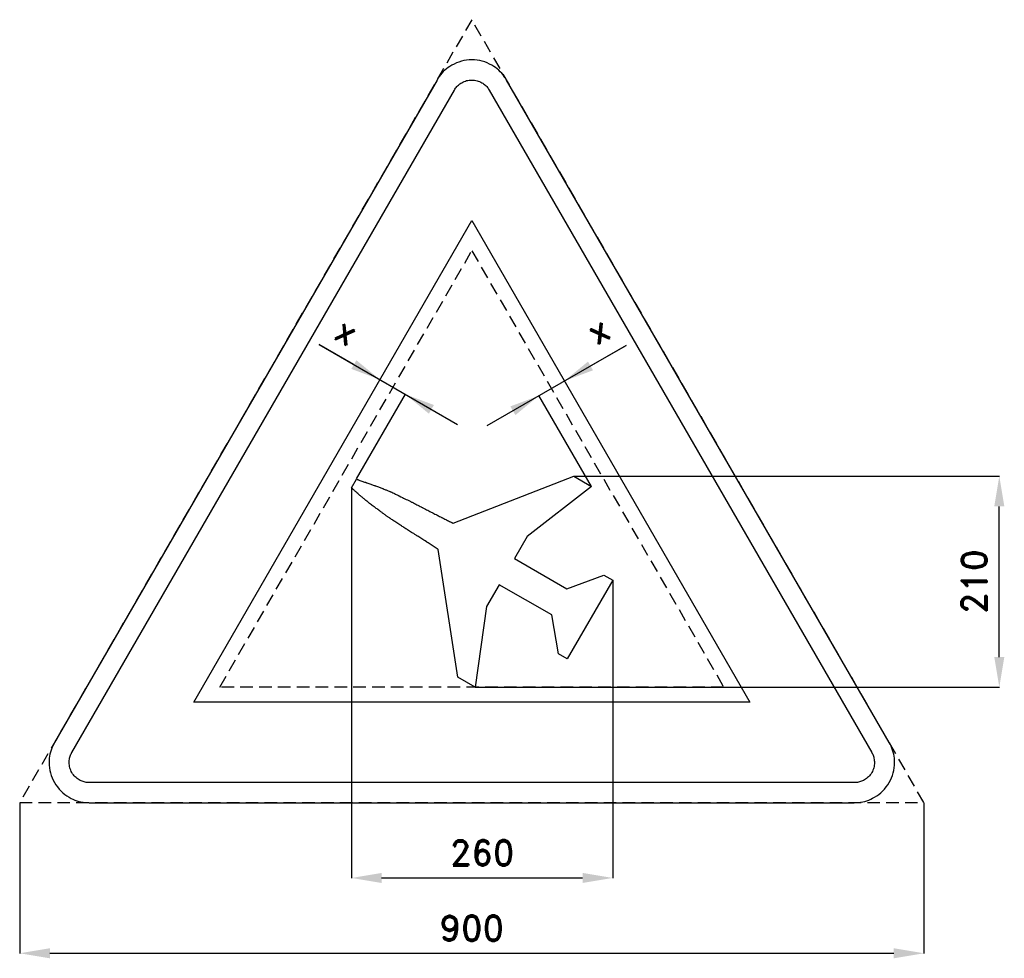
# Model space of a CAD drawing. Header units: millimetres. Extents: x -29 to 951, y -155 to 779.
import ezdxf

# ---------------------------------------------------------------- set-up
doc = ezdxf.new("R2010")
doc.units = ezdxf.units.MM
doc.header["$LTSCALE"] = 5
doc.linetypes.add('ČÁRKOVANÁX2', pattern=[1.5, 1, -0.5])
doc.layers.add('Kóty', color=2, linetype='Continuous')
doc.layers.add('Značka', color=7, linetype='Continuous')
doc.styles.get("Standard").update_dxf_attribs({"font": 'romand.shx', "height": 25})
doc.dimstyles.get("Standard").update_dxf_attribs({"dimtxt": 25, "dimasz": 30, "dimexe": 0.18, "dimexo": 0.0625, "dimgap": 12.5, "dimtad": 1, "dimdec": 0, "dimzin": 0, "dimdsep": 46, "dimtxsty": 'Standard', "dimcen": 0.09, "dimadec": 0, "dimazin": 0, "dimtfac": 1, "dimtdec": 0, "dimtofl": 0, "dimtmove": 0, "dimatfit": 3, "dimfxl": 1, "dimtolj": 1, "dimtzin": 0, "dimarcsym": 0})

# ---------------------------------------------------------------- blocks, each defined once
blk = doc.blocks.new('*D0')
at = {"layer": 'Defpoints', "color": 0, "transparency": 16777216}
for p in [(300.97, 313.53), (560.97, 221.53), (560.97, -74.94)]:
    blk.add_point(p, dxfattribs=at)
at = {"layer": 'Kóty', "color": 0, "lineweight": -2, "transparency": 16777216}
for p, q in [((300.97, 313.47), (300.97, -75.12)), ((560.97, 221.47), (560.97, -75.12)), ((330.97, -74.94), (530.97, -74.94))]:
    blk.add_line(p, q, dxfattribs=at)
at = {"layer": 'Kóty', "color": 0, "transparency": 16777216}
for points in [[(330.97, -69.94), (330.97, -79.94), (300.97, -74.94)], [(530.97, -69.94), (530.97, -79.94), (560.97, -74.94)]]:
    blk.add_solid(points, dxfattribs=at)
at = {"layer": 'Kóty', "color": 0, "transparency": 16777216, "insert": (430.97, -49.94), "char_height": 25, "attachment_point": 5}
blk.add_mtext('\\A1;260', dxfattribs=at)
blk = doc.blocks.new('*D1')
at = {"layer": 'Defpoints', "color": 0, "transparency": 16777216}
for p in [(-29.28, 0.06), (870.72, 0.06), (870.72, -149.94)]:
    blk.add_point(p, dxfattribs=at)
at = {"layer": 'Kóty', "color": 0, "lineweight": -2, "transparency": 16777216}
for p, q in [((-29.28, 0), (-29.28, -150.12)), ((870.72, 0), (870.72, -150.12)), ((0.72, -149.94), (840.72, -149.94))]:
    blk.add_line(p, q, dxfattribs=at)
at = {"layer": 'Kóty', "color": 0, "transparency": 16777216}
for points in [[(0.72, -144.94), (0.72, -154.94), (-29.28, -149.94)], [(840.72, -144.94), (840.72, -154.94), (870.72, -149.94)]]:
    blk.add_solid(points, dxfattribs=at)
at = {"layer": 'Kóty', "color": 0, "transparency": 16777216, "insert": (420.72, -124.94), "char_height": 25, "attachment_point": 5}
blk.add_mtext('\\A1;900', dxfattribs=at)
blk = doc.blocks.new('*D2')
at = {"layer": 'Defpoints', "color": 0, "transparency": 16777216}
for p in [(522.33, 325), (945.72, 325), (424.06, 115)]:
    blk.add_point(p, dxfattribs=at)
at = {"layer": 'Kóty', "color": 0, "lineweight": -2, "transparency": 16777216}
for p, q in [((522.39, 325), (945.9, 325)), ((945.72, 145), (945.72, 295)), ((424.12, 115), (945.9, 115))]:
    blk.add_line(p, q, dxfattribs=at)
at = {"layer": 'Kóty', "color": 0, "transparency": 16777216}
for points in [[(940.72, 295), (950.72, 295), (945.72, 325)], [(940.72, 145), (950.72, 145), (945.72, 115)]]:
    blk.add_solid(points, dxfattribs=at)
at = {"layer": 'Kóty', "color": 0, "transparency": 16777216, "insert": (920.72, 220), "char_height": 25, "attachment_point": 5, "rotation": 90}
blk.add_mtext('\\A1;210', dxfattribs=at)

msp = doc.modelspace()

# ---------------------------------------------------------------- linework, layer by layer
at = {"layer": 'Kóty'}
for p, q in [((268.76, 456.09), (406.5, 376.56)), ((303.34, 436.12), (268.76, 456.09)), ((574.26, 455.22), (435.6, 375.17)), ((538.86, 434.79), (574.26, 455.22)), ((305.9, 322.31), (354.63, 406.72)), ((539.7, 314.86), (487.47, 405.32))]:
    msp.add_line(p, q, dxfattribs=at)
for points in [[(305.84, 440.45), (300.84, 431.79), (329.32, 421.12)], [(536.36, 439.12), (541.36, 430.46), (512.88, 419.79)], [(383.02, 395.89), (378.02, 387.23), (354.54, 406.56)], [(459.08, 394.5), (464.08, 385.84), (487.56, 405.17)]]:
    msp.add_solid(points, dxfattribs=at)
at = {"layer": 'Značka', "color": 6, "linetype": 'ČÁRKOVANÁX2', "ltscale": 2.5}
for points in [[(870.72, 0.06), (420.72, 779.48), (-29.28, 0.06)], [(169.9, 115), (420.72, 549.42), (671.53, 115)]]:
    msp.add_lwpolyline(points, close=True, dxfattribs=at)
at = {"layer": 'Značka', "color": 5}
msp.add_lwpolyline([(836.08, 60), (455.36, 719.42), (454.24, 721.19, 0.010748), (453.08, 722.93, 0.055773), (447.54, 729.17, 0.055979), (440.72, 734.06, 0.069561), (431.09, 738.14, 0.069791), (420.72, 739.42, 0.069502), (410.36, 738.12, 0.067732), (400.72, 734.06, 0.055944), (393.86, 729.2, 0.061133), (388.36, 722.93, 0.012257), (387.19, 721.2), (386.08, 719.42), (5.36, 60, 0.003576), (4.38, 58.15, 0.010722), (3.46, 56.27, 0.055711), (0.83, 48.35, 0.055985), (0, 40, 0.069591), (1.29, 29.62, 0.069767), (5.36, 20, 0.069481), (11.67, 11.68, 0.067775), (20, 5.36, 0.055964), (27.65, 1.85, 0.061097), (35.82, 0.22, 0.01224), (37.91, 0.07, 0.004081), (40, 0), (801.43, 0, 0.003581), (803.53, 0.08, 0.010743), (805.62, 0.22, 0.055797), (813.79, 1.9, 0.055991), (821.43, 5.36, 0.069582), (829.78, 11.66, 0.069787), (836.08, 20, 0.069497), (840.13, 29.62, 0.067792), (841.43, 40, 0.055928), (840.65, 48.37, 0.060939), (837.98, 56.27), (837.06, 58.15), (836.08, 60)], format="xyb", dxfattribs=at)
at = {"layer": 'Značka', "color": 1}
msp.add_lwpolyline([(801.43, 20), (40, 20, -0.003586), (38.95, 20.04, -0.010756), (37.91, 20.11, -0.05582), (33.82, 20.95, -0.05597), (30, 22.68, -0.06955), (25.83, 25.83, -0.069786), (22.68, 30, -0.069503), (20.65, 34.81, -0.067814), (20, 40, -0.055933), (20.39, 44.19, -0.060881), (21.73, 48.13, -0.012187), (22.19, 49.07, -0.00406), (22.68, 50), (403.4, 709.42), (403.95, 710.31), (404.54, 711.18, -0.055851), (407.31, 714.3, -0.05603), (410.72, 716.74, -0.069574), (415.53, 718.78, -0.069723), (420.72, 719.42, -0.069439), (425.9, 718.77, -0.067755), (430.72, 716.74, -0.055971), (434.15, 714.31, -0.061159), (436.9, 711.18), (437.48, 710.31), (438.04, 709.42), (818.76, 50), (819.24, 49.07), (819.71, 48.13, -0.055637), (821.02, 44.18, -0.055928), (821.43, 40, -0.069571), (820.79, 34.81, -0.069825), (818.76, 30, -0.069532), (815.6, 25.84, -0.067733), (811.43, 22.68, -0.055923), (807.61, 20.93, -0.061121), (803.53, 20.11, -0.012253), (802.48, 20.04, -0.004086), (801.43, 20)], format="xyb", dxfattribs=at)
msp.add_lwpolyline([(143.92, 100), (420.72, 579.42), (697.51, 100), (143.92, 100)], dxfattribs=at)
at = {"layer": 'Značka', "color": 5}
msp.add_lwpolyline([(515.68, 143.29), (506.97, 148.13), (500.32, 186.87), (447.86, 216.94), (435.32, 195.28), (424.06, 115), (406.66, 124.94), (387.21, 252.11), (387.19, 252.13), (387.17, 252.14), (387.02, 252.24), (386.87, 252.34), (386.73, 252.43), (386.59, 252.53), (386.45, 252.62), (386.31, 252.72), (386.17, 252.81), (386.02, 252.9), (385.97, 252.94), (385.91, 252.98), (385.88, 253), (385.84, 253.03), (385.82, 253.04), (385.8, 253.05), (385.65, 253.16), (385.49, 253.26), (385.19, 253.46), (384.88, 253.67), (384.11, 254.17), (383.34, 254.68), (382.32, 255.35), (381.29, 256.02), (380.26, 256.69), (379.24, 257.36), (378.21, 258.03), (377.18, 258.69), (376.76, 258.96), (376.35, 259.22), (375.94, 259.49), (375.53, 259.75), (374.31, 260.53), (373.09, 261.31), (372.07, 261.96), (371.05, 262.61), (370.03, 263.26), (369.01, 263.91), (367.99, 264.56), (366.98, 265.21), (366.57, 265.46), (366.16, 265.72), (365.75, 265.98), (365.35, 266.24), (364.11, 267.02), (362.88, 267.81), (361.85, 268.46), (360.82, 269.11), (359.8, 269.77), (358.77, 270.42), (357.74, 271.08), (356.72, 271.73), (356.31, 271.99), (355.9, 272.26), (355.49, 272.52), (355.08, 272.78), (354.1, 273.4), (353.13, 274.03), (352.32, 274.55), (351.51, 275.07), (350.7, 275.59), (349.9, 276.12), (349.09, 276.64), (348.28, 277.16), (347.96, 277.37), (347.64, 277.59), (347.32, 277.8), (346.99, 278.01), (346, 278.66), (345, 279.31), (344.17, 279.86), (343.34, 280.41), (342.51, 280.96), (341.69, 281.51), (340.86, 282.06), (340.04, 282.62), (339.71, 282.84), (339.38, 283.07), (339.05, 283.29), (338.72, 283.51), (338.13, 283.92), (337.55, 284.33), (337.06, 284.67), (336.57, 285.01), (336.09, 285.36), (335.61, 285.7), (335.22, 285.98), (334.83, 286.26), (334.35, 286.61), (333.87, 286.95), (333.18, 287.44), (332.5, 287.94), (331.93, 288.35), (331.37, 288.76), (330.8, 289.17), (330.23, 289.58), (329.67, 290), (329.1, 290.41), (328.87, 290.58), (328.65, 290.74), (328.42, 290.91), (328.19, 291.07), (327.3, 291.73), (326.4, 292.39), (325.65, 292.95), (324.91, 293.5), (324.16, 294.06), (323.42, 294.61), (322.68, 295.17), (321.94, 295.74), (321.65, 295.96), (321.35, 296.19), (321.06, 296.41), (320.76, 296.64), (319.88, 297.31), (319, 297.99), (318.27, 298.56), (317.54, 299.13), (316.82, 299.71), (316.09, 300.29), (315.37, 300.86), (314.65, 301.45), (314.36, 301.68), (314.08, 301.91), (313.79, 302.15), (313.5, 302.38), (312.82, 302.95), (312.13, 303.52), (311.56, 303.99), (311, 304.47), (310.43, 304.95), (309.86, 305.43), (309.41, 305.82), (308.96, 306.21), (308.4, 306.7), (307.85, 307.19), (307.13, 307.81), (306.42, 308.45), (305.83, 308.98), (305.24, 309.51), (304.65, 310.05), (304.07, 310.59), (303.48, 311.13), (302.91, 311.67), (302.68, 311.89), (302.45, 312.11), (302.3, 312.25), (302.16, 312.39), (302.07, 312.47), (301.99, 312.55), (301.97, 312.57), (301.96, 312.58), (301.93, 312.61), (301.89, 312.64), (301.82, 312.71), (301.74, 312.79), (301.64, 312.88), (301.54, 312.98), (301.44, 313.08), (301.34, 313.18), (301.23, 313.28), (301.13, 313.37), (301.09, 313.41), (301.05, 313.45), (301.03, 313.48), (301, 313.5), (300.99, 313.52), (300.97, 313.53), (305.84, 322.2), (305.86, 322.19), (305.88, 322.18), (306.01, 322.13), (306.15, 322.08), (306.29, 322.03), (306.42, 321.98), (306.55, 321.93), (306.69, 321.88), (306.82, 321.83), (306.95, 321.78), (307.01, 321.76), (307.06, 321.74), (307.09, 321.73), (307.13, 321.71), (307.15, 321.71), (307.17, 321.7), (307.3, 321.65), (307.44, 321.6), (307.71, 321.49), (307.99, 321.39), (308.67, 321.14), (309.36, 320.89), (310.27, 320.55), (311.19, 320.22), (312.1, 319.89), (313.02, 319.57), (313.94, 319.24), (314.86, 318.91), (315.22, 318.78), (315.59, 318.66), (315.96, 318.53), (316.33, 318.4), (317.35, 318.04), (318.37, 317.67), (319.23, 317.37), (320.08, 317.07), (320.94, 316.77), (321.79, 316.47), (322.64, 316.17), (323.49, 315.87), (323.84, 315.74), (324.18, 315.62), (324.52, 315.5), (324.86, 315.38), (325.87, 315.01), (326.89, 314.64), (327.74, 314.33), (328.58, 314.02), (329.42, 313.71), (330.27, 313.39), (331.11, 313.07), (331.95, 312.75), (332.29, 312.62), (332.62, 312.49), (332.96, 312.35), (333.3, 312.22), (334.11, 311.9), (334.93, 311.58), (335.6, 311.31), (336.28, 311.03), (336.96, 310.75), (337.63, 310.47), (338.31, 310.18), (338.98, 309.9), (339.25, 309.78), (339.51, 309.66), (339.78, 309.54), (340.05, 309.43), (341.08, 308.96), (342.11, 308.49), (342.97, 308.1), (343.82, 307.69), (344.67, 307.29), (345.52, 306.88), (346.37, 306.46), (347.22, 306.05), (347.55, 305.88), (347.89, 305.71), (348.23, 305.55), (348.57, 305.38), (350.09, 304.63), (351.61, 303.87), (352.88, 303.24), (354.14, 302.61), (355.41, 301.98), (356.67, 301.35), (357.93, 300.72), (359.2, 300.08), (359.7, 299.83), (360.21, 299.57), (360.71, 299.32), (361.21, 299.06), (362.52, 298.4), (363.82, 297.74), (364.91, 297.18), (365.99, 296.63), (367.08, 296.08), (368.16, 295.52), (369.25, 294.97), (370.33, 294.41), (370.77, 294.19), (371.2, 293.97), (371.63, 293.74), (372.07, 293.52), (373.38, 292.85), (374.69, 292.17), (375.78, 291.61), (376.88, 291.05), (377.97, 290.49), (379.06, 289.93), (380.16, 289.37), (381.25, 288.8), (381.69, 288.58), (382.12, 288.35), (382.56, 288.13), (383, 287.91), (384.04, 287.37), (385.08, 286.84), (385.95, 286.39), (386.82, 285.95), (387.69, 285.5), (388.56, 285.06), (389.42, 284.62), (390.29, 284.17), (390.64, 284), (390.99, 283.82), (391.34, 283.64), (391.68, 283.46), (392.77, 282.91), (393.85, 282.36), (394.76, 281.9), (395.66, 281.44), (396.57, 280.99), (397.47, 280.53), (398.38, 280.07), (399.29, 279.62), (399.65, 279.44), (400.01, 279.25), (400.24, 279.14), (400.47, 279.03), (400.6, 278.96), (400.74, 278.89), (400.76, 278.88), (400.79, 278.87), (400.83, 278.85), (400.88, 278.82), (401, 278.76), (401.12, 278.7), (401.27, 278.63), (401.43, 278.55), (401.59, 278.47), (401.74, 278.39), (401.9, 278.31), (402.06, 278.23), (402.12, 278.2), (402.18, 278.17), (402.22, 278.15), (402.26, 278.13), (402.29, 278.12), (402.31, 278.11), (522.33, 325), (539.73, 314.81), (475.75, 264.85), (463.22, 242.94), (515.42, 212.87), (552.27, 226.37), (560.97, 221.53), (515.68, 143.29)], dxfattribs=at)

# ---------------------------------------------------------------- texts
at = {"layer": 'Kóty', "char_height": 25, "attachment_point": 5}
for insert, rotation in [((296.37, 469.48), 329.9999), ((546.2, 470.48), 30.0001)]:
    msp.add_mtext('\\A1;x', dxfattribs=dict(at, insert=insert, rotation=rotation))

# ---------------------------------------------------------------- dimensions: what is measured, and where the dimension line sits
at = {"layer": 'Kóty'}
dim = msp.add_linear_dim(base=(945.72, 325), p1=(424.06, 115), p2=(522.33, 325), angle=90, dimstyle='Standard', dxfattribs=at)
dim.commit()
dim.dimension.update_dxf_attribs({"geometry": '*D2', "text_midpoint": (920.72, 220)})
for base, p1, p2, picture, middle in [((560.97, -74.94), (300.97, 313.53), (560.97, 221.53), '*D0', (430.97, -49.94)), ((870.72, -149.94), (-29.28, 0.06), (870.72, 0.06), '*D1', (420.72, -124.94))]:
    dim = msp.add_linear_dim(base=base, p1=p1, p2=p2, dimstyle='Standard', dxfattribs=at)
    dim.commit()
    dim.dimension.update_dxf_attribs({"geometry": picture, "text_midpoint": middle})

doc.saveas('drawing.dxf')
